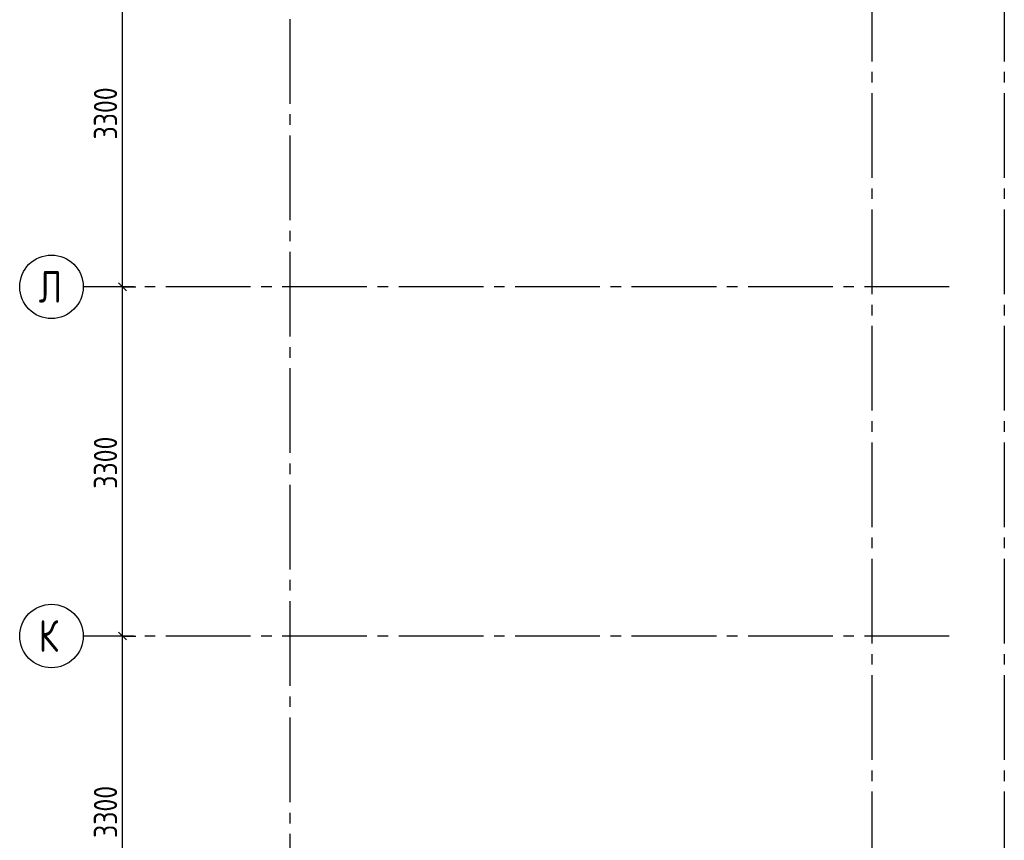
# Model space of a CAD drawing. Header units: millimetres. Extents: x 40580 to 1168286, y -220995 to 81020.
# Tile 173 of 194: x 487468 to 496769, y -104829 to -97075. Entities that reach past the tile are written whole.
import ezdxf

# ---------------------------------------------------------------- set-up
doc = ezdxf.new("R2010")
doc.units = ezdxf.units.MM
doc.linetypes.add('______5', pattern=[1100, 800, -100, 100, -100])
doc.linetypes.add('CENTER', pattern=[2, 1.25, -0.25, 0.25, -0.25])
doc.layers.add('Standard', color=7, linetype='Continuous', lineweight=25)
doc.layers.add('ОСИ', color=7, linetype='CENTER', lineweight=15)
doc.styles.add('GOST 2.304-81', font='txt')
doc.styles.add('ISOCPEUR', font='isocpeur.ttf')

msp = doc.modelspace()

# ---------------------------------------------------------------- linework, layer by layer
at = {"layer": 'Standard', "color": 7, "linetype": 'Continuous', "lineweight": -3, "transparency": 33554687}
for p, q in [((488438.8, -99598.4), (488438.8, -96298.4)), ((488438.8, -102898.4), (488438.8, -99598.4)), ((488438.8, -106198.4), (488438.8, -102898.4))]:
    msp.add_line(p, q, dxfattribs=at)
at = {"layer": 'Standard', "color": 251, "linetype": 'Continuous', "lineweight": -3, "true_color": 0x656565, "transparency": 33554687}
for p, q in [((488438.8, -99598.4), (488313.8, -99598.4)), ((488438.8, -99598.4), (488563.8, -99598.4)), ((488438.8, -102898.4), (488313.8, -102898.4)), ((488438.8, -102898.4), (488563.8, -102898.4))]:
    msp.add_line(p, q, dxfattribs=at)
at = {"layer": 'Standard', "color": 7, "linetype": 'Continuous', "lineweight": 25, "transparency": 33554687}
for p, q in [((488476.3, -99635.9), (488401.3, -99560.9)), ((488476.3, -102935.9), (488401.3, -102860.9))]:
    msp.add_line(p, q, dxfattribs=at)
at = {"layer": 'Standard', "color": 251, "linetype": 'Continuous', "lineweight": -3, "true_color": 0x656565, "transparency": 33554687}
for points in [[(488438.8, -99598.4), (488421.8, -99598.4), (488421.8, -99598.4), (488421.8, -99598.4), (488421.8, -99598.4), (488421.8, -99598.4), (488421.8, -99598.4), (488168.3, -99598.4)], [(488438.8, -102898.4), (488421.8, -102898.4), (488421.8, -102898.4), (488421.8, -102898.4), (488421.8, -102898.4), (488421.8, -102898.4), (488421.8, -102898.4), (488421.8, -102898.4), (488421.8, -102898.4), (488168.3, -102898.4)]]:
    msp.add_lwpolyline(points, dxfattribs=at)
at = {"layer": 'ОСИ', "color": 8, "linetype": '______5', "lineweight": -3, "transparency": 33554687}
for p, q in [((495518.8, -87868.4), (495518.8, -121308.4)), ((496768.8, -87868.4), (496768.8, -121308.4)), ((490018.8, -88268.4), (490018.8, -121308.4)), ((496248.8, -99598.4), (488068.3, -99598.4)), ((496248.8, -102898.4), (488068.3, -102898.4))]:
    msp.add_line(p, q, dxfattribs=at)
at = {"layer": 'ОСИ', "color": 7, "linetype": 'Continuous', "lineweight": -3, "transparency": 33554687}
for centre in [(487768.3, -99598.4), (487768.3, -102898.4)]:
    msp.add_circle(centre, 300, dxfattribs=at)

# ---------------------------------------------------------------- texts
at = {"layer": 'Standard', "color": 7, "linetype": 'Continuous', "lineweight": 25, "transparency": 33554687, "char_height": 220, "width": 641.476, "attachment_point": 7, "rotation": 90, "style": 'GOST 2.304-81'}
for insert in [(488388.8, -98206.5), (488388.8, -101506.5), (488388.8, -104806.5)]:
    msp.add_mtext('3300', dxfattribs=dict(at, insert=insert))
at = {"layer": 'ОСИ', "color": 7, "linetype": 'Continuous', "lineweight": 25, "transparency": 33554687, "char_height": 300, "width": 359.848, "attachment_point": 7, "style": 'ISOCPEUR'}
for s, insert in [('\\W0.80;Л', (487648.3, -99748.4)), ('\\W0.80;К', (487648.3, -103048.4))]:
    msp.add_mtext(s, dxfattribs=dict(at, insert=insert))

doc.saveas('drawing.dxf')
